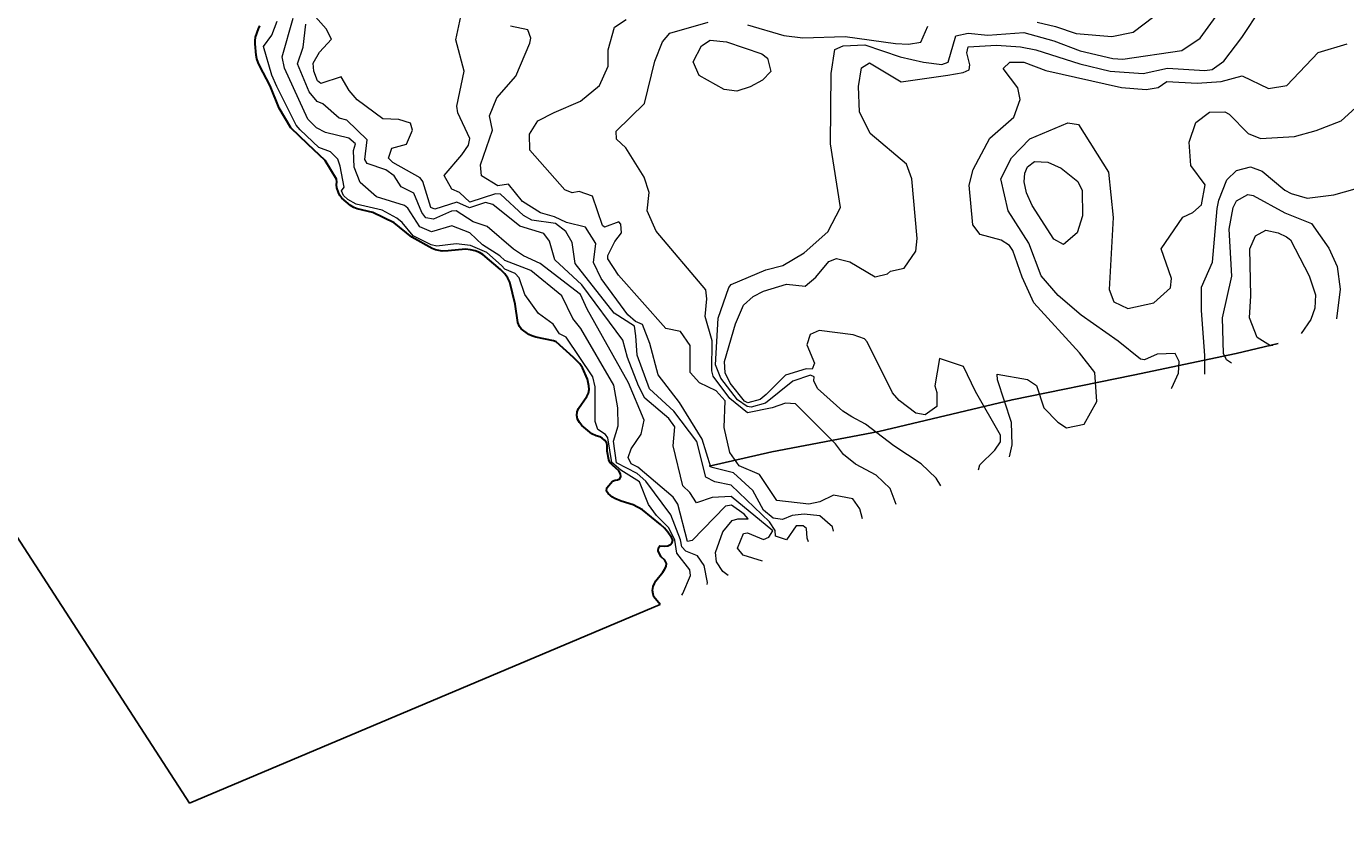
# Model space of a CAD drawing. Header units: metres. Extents: x 0 to 385757, y 0 to 6885278.
# Tile 4 of 108: x 308591 to 308707, y 6883838 to 6883909. Entities that reach past the tile are written whole.
import ezdxf

# ---------------------------------------------------------------- set-up
doc = ezdxf.new("R2010")
doc.units = ezdxf.units.M
for name, color, linetype, lineweight in [('_Hjelpelinjer', 7, 'Continuous', 0), ('K--DI---03001--Kystkontur-VANN', 8, 'Continuous', 30), ('K--DI---Høydekurve-KURVE', 8, 'Continuous', 9), ('K--DI---Høydekurve-TKURVE', 7, 'Continuous', 20)]:
    doc.layers.add(name, color=color, linetype=linetype, lineweight=lineweight)
doc.layers.add('K--DI---09111--KantUtsnitt', color=9, linetype='Continuous')
doc.layers.add('K--DI---Gjerde', color=9, linetype='Continuous')
doc.styles.get("Standard").update_dxf_attribs({"font": 'isocpeur.ttf'})
doc.dimstyles.new('Civil Tools', dxfattribs={"dimtxt": 2.5, "dimasz": 3, "dimexe": 0, "dimexo": 0, "dimgap": 2, "dimtad": 1, "dimdec": 0, "dimzin": 0, "dimdsep": 46, "dimtxsty": 'Standard', "dimblk1": 'OBLIQUE', "dimblk2": 'OBLIQUE', "dimsah": 1, "dimtsz": 1.5, "dimcen": 4, "dimadec": 0, "dimazin": 0, "dimtfac": 1, "dimtdec": 4, "dimtix": 1, "dimtmove": 0, "dimatfit": 3, "dimfxl": 1, "dimtolj": 1, "dimtzin": 0, "dimarcsym": 0})

# ---------------------------------------------------------------- blocks, each defined once
blk = doc.blocks.new('*D137')
at = {"layer": '_Hjelpelinjer', "color": 0, "linetype": 'Continuous', "lineweight": -2, "transparency": 16777216}
for p, q in [((308693.23, 6884473.63), (308693.23, 6884475.46)), ((308693.56, 6884473.03), (308693.23, 6884473.63)), ((308693.56, 6884472.4), (308693.56, 6884473.03))]:
    blk.add_line(p, q, dxfattribs=at)
at = {"layer": 'Defpoints', "color": 0, "linetype": 'Continuous', "transparency": 16777216}
for p in [(308693.23, 6884474.23), (308693.56, 6884472.4), (0, 0)]:
    blk.add_point(p, dxfattribs=at)
at = {"layer": '_Hjelpelinjer', "color": 0, "linetype": 'Continuous', "transparency": 16777216, "insert": (308692.9, 6884474.94), "char_height": 0.25, "attachment_point": 5, "rotation": 90}
blk.add_mtext('\\A1;308694', dxfattribs=at)
blk = doc.blocks.new('_Oblique')
at = {"color": 0, "linetype": 'ByBlock', "lineweight": -2}
blk.add_line((-0.5, -0.5), (0.5, 0.5), dxfattribs=at)
blk = doc.blocks.new('*D139')
at = {"layer": '_Hjelpelinjer', "color": 0, "linetype": 'Continuous', "lineweight": -2, "transparency": 16777216}
for p, q in [((308692.53, 6884448.54), (308693.13, 6884449.54)), ((308693.13, 6884449.54), (308695.18, 6884449.54)), ((308690.48, 6884448.54), (308692.53, 6884448.54))]:
    blk.add_line(p, q, dxfattribs=at)
at = {"layer": 'Defpoints', "color": 0, "linetype": 'Continuous', "transparency": 16777216}
for p in [(308693.73, 6884449.54), (308690.48, 6884448.54), (0, 0)]:
    blk.add_point(p, dxfattribs=at)
at = {"layer": '_Hjelpelinjer', "color": 0, "linetype": 'Continuous', "transparency": 16777216, "insert": (308694.55, 6884449.86), "char_height": 0.25, "attachment_point": 5}
blk.add_mtext('\\A1;6884449', dxfattribs=at)
blk = doc.blocks.new('*D141')
at = {"layer": '_Hjelpelinjer', "color": 0, "linetype": 'Continuous', "lineweight": -2, "transparency": 16777216}
for p, q in [((308672.53, 6884476.78), (308672.53, 6884478.58)), ((308672.25, 6884476.48), (308672.53, 6884476.78)), ((308672.25, 6884475.88), (308672.25, 6884476.48))]:
    blk.add_line(p, q, dxfattribs=at)
at = {"layer": 'Defpoints', "color": 0, "linetype": 'Continuous', "transparency": 16777216}
for p in [(308672.53, 6884477.38), (308672.25, 6884475.88), (0, 0)]:
    blk.add_point(p, dxfattribs=at)
at = {"layer": '_Hjelpelinjer', "color": 0, "linetype": 'Continuous', "transparency": 16777216, "insert": (308672.2, 6884478.08), "char_height": 0.25, "attachment_point": 5, "rotation": 90}
blk.add_mtext('\\A1;308672', dxfattribs=at)

msp = doc.modelspace()

# ---------------------------------------------------------------- linework, layer by layer
at = {"layer": 'K--DI---03001--Kystkontur-VANN', "elevation": 0.61, "flags": 128}
msp.add_lwpolyline([(308646.66, 6883857.67), (308646.12, 6883858.34), (308646.04, 6883858.56), (308646, 6883858.89), (308646.05, 6883859.24), (308646.16, 6883859.52), (308646.29, 6883859.75), (308646.92, 6883860.53), (308647.07, 6883860.76), (308647.19, 6883861.01), (308647.22, 6883861.29), (308647.1, 6883861.57), (308646.76, 6883861.88), (308646.6, 6883862.13), (308646.5, 6883862.4), (308646.52, 6883862.66), (308646.65, 6883862.84), (308647.1, 6883862.82), (308647.35, 6883862.84), (308647.58, 6883862.96), (308647.73, 6883863.14), (308647.8, 6883863.34), (308647.69, 6883863.58), (308647.36, 6883864.07), (308647.07, 6883864.4), (308646.69, 6883864.73), (308645.1, 6883866.03), (308644.28, 6883866.47), (308643.21, 6883866.8), (308642.67, 6883867.03), (308642.45, 6883867.16), (308642.06, 6883867.49), (308641.91, 6883867.69), (308641.95, 6883867.97), (308642.45, 6883868.57), (308642.68, 6883868.66), (308642.9, 6883868.7), (308643.1, 6883868.79), (308643.2, 6883868.99), (308643.15, 6883869.23), (308643.02, 6883869.49), (308642.45, 6883869.98), (308642.26, 6883870.2), (308642.14, 6883870.45), (308641.97, 6883871.23), (308641.98, 6883871.75), (308641.93, 6883871.99), (308641.76, 6883872.2), (308641.55, 6883872.37), (308641.32, 6883872.49), (308641.01, 6883872.58), (308640.63, 6883872.77), (308639.73, 6883873.51), (308639.53, 6883873.77), (308639.37, 6883874.07), (308639.3, 6883874.39), (308639.34, 6883874.71), (308639.46, 6883875), (308640.19, 6883876.06), (308640.32, 6883876.35), (308640.39, 6883876.68), (308640.36, 6883877.01), (308640.24, 6883877.59), (308639.8, 6883878.61), (308639.55, 6883878.97), (308639.01, 6883879.53), (308637.46, 6883880.91), (308637.24, 6883881), (308635.67, 6883881.32), (308635.31, 6883881.43), (308635.05, 6883881.55), (308634.38, 6883882.06), (308634.23, 6883882.25), (308634.09, 6883882.6), (308633.85, 6883884.23), (308633.37, 6883886.17), (308633.19, 6883886.54), (308632.93, 6883886.91), (308632.54, 6883887.31), (308630.98, 6883888.62), (308630.68, 6883888.8), (308630.29, 6883888.97), (308629.89, 6883889.06), (308629.44, 6883889.09), (308627.9, 6883888.96), (308627.37, 6883888.94), (308626.8, 6883889.04), (308626.5, 6883889.15), (308624.69, 6883890.18), (308623.13, 6883891.44), (308621.24, 6883892.36), (308619.86, 6883892.67), (308619.56, 6883892.79), (308619.27, 6883892.97), (308618.51, 6883893.62), (308618.33, 6883893.86), (308618.2, 6883894.11), (308618.06, 6883894.54), (308618.03, 6883894.8), (308618.06, 6883895.05), (308618.03, 6883895.29), (308617.04, 6883896.95), (308615.5, 6883898.39), (308613.98, 6883899.85), (308612.95, 6883901.57), (308612.17, 6883903.56), (308611.23, 6883905.35), (308611.09, 6883905.63), (308610.98, 6883905.95), (308610.92, 6883906.28), (308610.82, 6883907.29), (308610.83, 6883907.53), (308610.87, 6883907.87), (308611.12, 6883908.59), (308611.26, 6883908.87)], dxfattribs=at)
at = {"layer": 'K--DI---09111--KantUtsnitt', "linetype": 'Continuous'}
msp.add_lwpolyline([(308581.39, 6884612.88), (308399.7, 6884483.46), (308367.34, 6884207.19), (308605.03, 6883840.08), (308646.66, 6883857.67)], dxfattribs=at)
at = {"layer": 'K--DI---09111--KantUtsnitt', "linetype": 'Continuous', "elevation": 0.61}
msp.add_lwpolyline([(308646.66, 6883857.67), (308646.12, 6883858.34), (308646.04, 6883858.56), (308646, 6883858.89), (308646.05, 6883859.24), (308646.16, 6883859.52), (308646.29, 6883859.75), (308646.92, 6883860.53), (308647.07, 6883860.76), (308647.19, 6883861.01), (308647.22, 6883861.29), (308647.1, 6883861.57), (308646.76, 6883861.88), (308646.6, 6883862.13), (308646.5, 6883862.4), (308646.52, 6883862.66), (308646.65, 6883862.84), (308647.1, 6883862.82), (308647.35, 6883862.84), (308647.58, 6883862.96), (308647.73, 6883863.14), (308647.8, 6883863.34), (308647.69, 6883863.58), (308647.36, 6883864.07), (308647.07, 6883864.4), (308646.69, 6883864.73), (308645.1, 6883866.03), (308644.28, 6883866.47), (308643.21, 6883866.8), (308642.67, 6883867.03), (308642.45, 6883867.16), (308642.06, 6883867.49), (308641.91, 6883867.69), (308641.95, 6883867.97), (308642.45, 6883868.57), (308642.68, 6883868.66), (308642.9, 6883868.7), (308643.1, 6883868.79), (308643.2, 6883868.99), (308643.15, 6883869.23), (308643.02, 6883869.49), (308642.45, 6883869.98), (308642.26, 6883870.2), (308642.14, 6883870.45), (308641.97, 6883871.23), (308641.98, 6883871.75), (308641.93, 6883871.99), (308641.76, 6883872.2), (308641.55, 6883872.37), (308641.32, 6883872.49), (308641.01, 6883872.58), (308640.63, 6883872.77), (308639.73, 6883873.51), (308639.53, 6883873.77), (308639.37, 6883874.07), (308639.3, 6883874.39), (308639.34, 6883874.71), (308639.46, 6883875), (308640.19, 6883876.06), (308640.32, 6883876.35), (308640.39, 6883876.68), (308640.36, 6883877.01), (308640.24, 6883877.59), (308639.8, 6883878.61), (308639.55, 6883878.97), (308639.01, 6883879.53), (308637.46, 6883880.91), (308637.24, 6883881), (308635.67, 6883881.32), (308635.31, 6883881.43), (308635.05, 6883881.55), (308634.38, 6883882.06), (308634.23, 6883882.25), (308634.09, 6883882.6), (308633.85, 6883884.23), (308633.37, 6883886.17), (308633.19, 6883886.54), (308632.93, 6883886.91), (308632.54, 6883887.31), (308630.98, 6883888.62), (308630.68, 6883888.8), (308630.29, 6883888.97), (308629.89, 6883889.06), (308629.44, 6883889.09), (308627.9, 6883888.96), (308627.37, 6883888.94), (308626.8, 6883889.04), (308626.5, 6883889.15), (308624.69, 6883890.18), (308623.13, 6883891.44), (308621.24, 6883892.36), (308619.86, 6883892.67), (308619.56, 6883892.79), (308619.27, 6883892.97), (308618.51, 6883893.62), (308618.33, 6883893.86), (308618.2, 6883894.11), (308618.06, 6883894.54), (308618.03, 6883894.8), (308618.06, 6883895.05), (308618.03, 6883895.29), (308617.04, 6883896.95), (308615.5, 6883898.39), (308613.98, 6883899.85), (308612.95, 6883901.57), (308612.17, 6883903.56), (308611.23, 6883905.35), (308611.09, 6883905.63), (308610.98, 6883905.95), (308610.92, 6883906.28), (308610.82, 6883907.29), (308610.83, 6883907.53), (308610.87, 6883907.87), (308611.12, 6883908.59), (308611.26, 6883908.87)], dxfattribs=at)
at = {"layer": 'K--DI---Gjerde', "linetype": 'Continuous'}
msp.add_polyline3d([(308651, 6883869.89, 8.58), (308656.56, 6883871.16, 9.8), (308666.02, 6883872.98, 11.45), (308677.82, 6883875.78, 13.4), (308688.52, 6883877.96, 13.66), (308697.65, 6883879.88, 16.27), (308701.36, 6883880.77, 17.07)], dxfattribs=at)
at = {"layer": 'K--DI---Høydekurve-KURVE', "flags": 128}
for points, elevation in [([(308655.72, 6883861.49), (308654.01, 6883862.02), (308653.52, 6883862.63), (308654.04, 6883863.93), (308654.41, 6883864), (308655.82, 6883863.4), (308656.28, 6883863.63), (308656.63, 6883864.17), (308652.97, 6883867.23), (308651.26, 6883867.13), (308649.88, 6883866.64), (308649.29, 6883867.58), (308648.68, 6883868.17), (308647.81, 6883871.7), (308647.98, 6883873.38), (308647.43, 6883874.11), (308645.31, 6883875.91), (308644.75, 6883877), (308643.78, 6883879.53), (308643.37, 6883881.05), (308639.75, 6883885.94), (308637.35, 6883888.15), (308636.87, 6883889.8), (308636.37, 6883890.5), (308634.25, 6883891.13), (308631.85, 6883893.07), (308631.22, 6883893.22), (308629.81, 6883892.76), (308628.68, 6883893.26), (308626.73, 6883892.64), (308626.39, 6883892.79), (308625.68, 6883895.09), (308625.43, 6883895.41), (308623.01, 6883896.77), (308622.62, 6883897.15), (308622.92, 6883898.05), (308624.23, 6883898.4), (308624.76, 6883899.65), (308624.59, 6883900.26), (308623.54, 6883900.58), (308622.14, 6883900.65), (308619.87, 6883902.32), (308619.14, 6883903.15), (308618.45, 6883904.35), (308616.63, 6883903.76), (308616.36, 6883904), (308616.03, 6883904.86), (308615.98, 6883905.56), (308616.52, 6883906.55), (308617.59, 6883907.69), (308617.11, 6883908.6), (308615.27, 6883910.7)], 4), ([(308648.59, 6883858.48), (308648.68, 6883858.63), (308649.36, 6883860.22), (308649.31, 6883860.73), (308648.16, 6883862.21), (308647.96, 6883863.35), (308647.43, 6883864.44), (308646.35, 6883865.54), (308645.64, 6883866.52), (308644.85, 6883868.51), (308643.2, 6883869.55), (308642.41, 6883870.22), (308642.03, 6883872.42), (308641.83, 6883872.71), (308641.15, 6883873.14), (308640.91, 6883873.84), (308640.93, 6883876.91), (308640.7, 6883877.8), (308638.35, 6883881.32), (308637.75, 6883881.6), (308637.2, 6883882.46), (308635.91, 6883883.42), (308634.69, 6883885.09), (308634.19, 6883886.58), (308633.83, 6883886.96), (308632.93, 6883887.32), (308632.64, 6883887.65), (308631.34, 6883888.82), (308629.88, 6883889.42), (308628.63, 6883889.57), (308626.91, 6883889.36), (308626.42, 6883889.48), (308624.82, 6883890.29), (308623.83, 6883891.47), (308623.37, 6883891.84), (308622.06, 6883892.55), (308619.77, 6883893.1), (308619.04, 6883893.49), (308618.65, 6883893.84), (308618.48, 6883894.26), (308618.7, 6883894.6), (308618.36, 6883896.44), (308618.16, 6883897.06), (308617.5, 6883897.72), (308616.47, 6883898.09), (308614.81, 6883899.66), (308614.45, 6883900.08), (308612.74, 6883903.49), (308612.32, 6883904.51), (308611.56, 6883907.04), (308612.3, 6883908.04), (308612.79, 6883909.29)], 1), ([(308650.84, 6883859.43), (308650.87, 6883859.59), (308650.56, 6883861.1), (308649.98, 6883861.97), (308648.94, 6883862.37), (308648.58, 6883862.75), (308648.48, 6883863.38), (308647.63, 6883865.6), (308645.39, 6883868.56), (308644.64, 6883869.25), (308642.8, 6883870.19), (308642.54, 6883872.12), (308642.97, 6883873.47), (308642.94, 6883875.05), (308642.58, 6883877.08), (308639.65, 6883882.09), (308638.94, 6883882.98), (308637.97, 6883884.96), (308635.24, 6883887.23), (308632.94, 6883888.1), (308632.49, 6883888.52), (308630.94, 6883889.49), (308629.83, 6883890.56), (308628.25, 6883891.16), (308626.44, 6883890.65), (308625.39, 6883891.08), (308624.34, 6883892.72), (308624.06, 6883892.96), (308621.58, 6883893.74), (308620.13, 6883894.99), (308619.58, 6883896.36), (308619.53, 6883897.85), (308619.7, 6883898.42), (308619.12, 6883898.93), (308617.06, 6883899.43), (308616.25, 6883899.84), (308615.49, 6883900.6), (308613.44, 6883905.12), (308613.22, 6883906.14), (308614.19, 6883909.56)], 2), ([(308652.68, 6883860.21), (308652.22, 6883860.57), (308651.65, 6883861.43), (308651.57, 6883862.25), (308652.23, 6883864.08), (308653.04, 6883865.09), (308653.54, 6883865.25), (308654.47, 6883865.23), (308654.12, 6883865.66), (308652.99, 6883866.44), (308652.45, 6883866.37), (308649.5, 6883863.31), (308649.09, 6883863.22), (308648.23, 6883866.55), (308647.83, 6883867.17), (308644.69, 6883869.81), (308644.11, 6883870.12), (308643.84, 6883870.67), (308644.11, 6883871.43), (308644.98, 6883872.74), (308645.27, 6883873.98), (308643.86, 6883877.28), (308640.21, 6883883.8), (308639.62, 6883885.08), (308636.05, 6883887.85), (308634.59, 6883888.51), (308633.69, 6883889.09), (308631.35, 6883891.1), (308630.12, 6883891.52), (308628.62, 6883892.5), (308628.22, 6883892.46), (308626.6, 6883891.75), (308625.93, 6883891.89), (308625.58, 6883892.35), (308624.87, 6883894.06), (308623.76, 6883894.62), (308623.12, 6883895.58), (308622.4, 6883896.14), (308620.74, 6883896.7), (308620.55, 6883897.03), (308620.75, 6883898.77), (308618.94, 6883900.51), (308618.28, 6883900.69), (308616.83, 6883901.96), (308616.33, 6883902.17), (308615.61, 6883903.03), (308614.59, 6883905.5), (308615.09, 6883906.98), (308615.31, 6883909.03)], 3), ([(308662.02, 6883864.15), (308661.91, 6883864.54), (308660.79, 6883865.51), (308659.42, 6883865.66), (308658.36, 6883865.52), (308657.49, 6883865.19), (308656.67, 6883865.29), (308655.81, 6883866.01), (308654.88, 6883867.75), (308653.16, 6883869.32), (308651.17, 6883869.81), (308650.39, 6883872.28), (308648.38, 6883875.53), (308646.49, 6883877.97), (308645.75, 6883880.76), (308645.11, 6883882.45), (308644.49, 6883882.71), (308643.8, 6883883.28), (308641.45, 6883886.51), (308640.77, 6883887.91), (308640.97, 6883889.6), (308640.06, 6883891.06), (308638.39, 6883891.45), (308637.33, 6883891.98), (308636.07, 6883892.33), (308634.5, 6883893.33), (308633.25, 6883894.87), (308632.31, 6883894.71), (308630.85, 6883895.59), (308630.76, 6883896.58), (308631.83, 6883899.64), (308631.58, 6883900.9), (308632.21, 6883902.51), (308633.9, 6883904.42), (308635.14, 6883907.33), (308635.22, 6883907.79), (308634.96, 6883908.51), (308633.42, 6883908.85)], 6), ([(308664.57, 6883865.23), (308664.33, 6883866.13), (308663.73, 6883867.01), (308662.02, 6883867.34), (308660.8, 6883866.73), (308659.83, 6883866.55), (308657.01, 6883866.86), (308655.47, 6883869.15), (308653.67, 6883869.93), (308652.84, 6883871.12), (308652.34, 6883873.32), (308652.42, 6883875.67), (308651.62, 6883876.56), (308650.16, 6883877.28), (308649.32, 6883878.19), (308649.33, 6883880.57), (308648.48, 6883881.82), (308647.18, 6883882.07), (308642.99, 6883886.81), (308642.03, 6883888.24), (308642.03, 6883888.53), (308642.66, 6883889.79), (308643.24, 6883890.54), (308643.19, 6883891.32), (308643.01, 6883891.53), (308641.75, 6883891.06), (308641.57, 6883891.19), (308640.69, 6883893.8), (308639.5, 6883894.22), (308638.89, 6883894.08), (308638.25, 6883894.35), (308635.14, 6883897.87), (308635.12, 6883899.28), (308635.84, 6883900.46), (308637.28, 6883901.2), (308639.61, 6883902.21), (308641.31, 6883903.6), (308642.08, 6883905.29), (308642.06, 6883906.76), (308642.64, 6883908.75), (308643.65, 6883909.44)], 7), ([(308667.57, 6883866.5), (308667.03, 6883867.91), (308665.79, 6883869.11), (308663.96, 6883870.07), (308662.91, 6883870.92), (308662.19, 6883871.89), (308658.64, 6883875.43), (308657.76, 6883875.48), (308656.58, 6883875.06), (308654.41, 6883874.63), (308652.83, 6883875.9), (308651.36, 6883877.87), (308651.23, 6883878.35), (308651.26, 6883880.98), (308650.66, 6883883.15), (308650.81, 6883884.72), (308650.7, 6883885.51), (308646.33, 6883890.71), (308645.51, 6883892.51), (308645.7, 6883894.13), (308645.27, 6883895.48), (308643.62, 6883898.06), (308642.8, 6883898.83), (308642.78, 6883899.56), (308645.28, 6883901.99), (308646.19, 6883905.75), (308646.89, 6883907.44), (308647.52, 6883908.23), (308650.92, 6883909.2)], 8), ([(308671.51, 6883868.16), (308671.11, 6883868.84), (308669.77, 6883870.11), (308667.34, 6883871.7), (308664.84, 6883873.62), (308663.62, 6883874.26), (308662.85, 6883874.76), (308660.61, 6883876.77), (308660.26, 6883877.46), (308660.31, 6883877.8), (308659.99, 6883877.95), (308658.41, 6883877.41), (308655.98, 6883875.48), (308654.73, 6883875.12), (308654.37, 6883875.18), (308653.51, 6883875.78), (308652.05, 6883877.68), (308651.57, 6883878.86), (308651.81, 6883883.01), (308652.76, 6883885.72), (308652.97, 6883885.97), (308656.03, 6883887.28), (308657.54, 6883887.66), (308659.43, 6883888.77), (308661.52, 6883890.63), (308662.62, 6883892.8), (308661.75, 6883898.42), (308661.8, 6883904.65), (308662.12, 6883906.77), (308662.88, 6883907.09), (308664.79, 6883907.18), (308667.91, 6883906.13), (308669.99, 6883905.65), (308671.61, 6883905.46), (308672.15, 6883905.64), (308672.84, 6883907.99), (308673.94, 6883908.21), (308675.68, 6883908.04), (308678.85, 6883908.27), (308681.51, 6883907.54), (308683.83, 6883906.66), (308686.72, 6883905.98), (308687.62, 6883905.92), (308692.83, 6883906.7), (308694.47, 6883907.78), (308695.88, 6883909.72)], 9), ([(308654.41, 6883908.95), (308657.62, 6883908.01), (308659.3, 6883907.82), (308663.03, 6883907.94), (308667.49, 6883907.31), (308668.66, 6883907.25), (308669.73, 6883907.42), (308670.37, 6883908.84)], 8), ([(308680.02, 6883909.2), (308681.66, 6883908.82), (308683.5, 6883908.18), (308686.63, 6883907.92), (308688.52, 6883908.31), (308690.35, 6883909.7)], 8), ([(308651.11, 6883907.61), (308652.55, 6883907.44), (308655.68, 6883906.4), (308656.16, 6883906), (308656.48, 6883904.84), (308655.74, 6883904.07), (308654.63, 6883903.48), (308653.46, 6883903.09), (308652.33, 6883903.24), (308650.12, 6883904.48), (308649.58, 6883905.68), (308650.32, 6883907.09), (308651.11, 6883907.61)], 9), ([(308677.58, 6883870.72), (308677.83, 6883871.79), (308677.75, 6883873.75), (308676.51, 6883877.54), (308676.5, 6883878.03), (308679.19, 6883877.58), (308679.98, 6883877.04), (308680.61, 6883875.07), (308681.87, 6883873.78), (308682.62, 6883873.3), (308684.2, 6883873.63), (308685.31, 6883875.61), (308685.13, 6883878.18), (308683.79, 6883879.92), (308679.74, 6883884.36), (308678.7, 6883886.64), (308677.88, 6883888.98), (308677.59, 6883889.44), (308676.84, 6883889.9), (308674.99, 6883890.41), (308674.34, 6883891.25), (308674.03, 6883894.76), (308674.36, 6883896.16), (308675.85, 6883898.93), (308677.97, 6883900.8), (308678.53, 6883902.36), (308678.32, 6883903.39), (308677.02, 6883905.1), (308677.62, 6883905.66), (308678.86, 6883905.65), (308680.8, 6883904.91), (308687.5, 6883903.42), (308689.67, 6883903.24), (308690.74, 6883903.42), (308691.52, 6883903.94), (308694.2, 6883903.81), (308696.31, 6883903.93), (308698.17, 6883904.44), (308700.52, 6883903.33), (308702.13, 6883903.59), (308704.89, 6883906.52), (308707.46, 6883907.27)], 11), ([(308691.9, 6883876.77), (308691.96, 6883876.83), (308692.55, 6883878.13), (308692.61, 6883879.17), (308692.25, 6883879.87), (308690.65, 6883879.8), (308689.52, 6883879.3), (308689.19, 6883879.38), (308687.21, 6883880.97), (308683.92, 6883883.25), (308681.89, 6883885.01), (308680.4, 6883886.74), (308679.3, 6883889.64), (308677.48, 6883892.49), (308676.81, 6883895.33), (308677.75, 6883897.19), (308679.38, 6883898.86), (308682.74, 6883900.28), (308683.68, 6883900.15), (308686.35, 6883895.92), (308686.75, 6883891.91), (308686.4, 6883885.53), (308686.83, 6883884.43), (308688.07, 6883883.84), (308690.35, 6883884.35), (308691.84, 6883885.67), (308691.91, 6883886.52), (308691.02, 6883889.14), (308692.92, 6883891.94), (308693.81, 6883892.36), (308694.59, 6883893.03), (308694.89, 6883894.79), (308693.63, 6883896.52), (308693.49, 6883898.56), (308694.07, 6883900.31), (308695.29, 6883901.24), (308696.64, 6883901.27), (308697.02, 6883901.04), (308698.7, 6883899.35), (308699.79, 6883898.91), (308702.82, 6883899.09), (308704.71, 6883899.61), (308706.94, 6883900.46), (308708.84, 6883902.2)], 12), ([(308678.93, 6883895.82), (308679.19, 6883896.4), (308679.81, 6883896.86), (308680.99, 6883896.81), (308682.17, 6883896.28), (308683.64, 6883895.08), (308684.01, 6883894.3), (308684.06, 6883892.04), (308683.58, 6883890.55), (308682.35, 6883889.52), (308681.52, 6883889.98), (308679.59, 6883892.98), (308679.1, 6883894.1), (308678.89, 6883895.06), (308678.93, 6883895.82)], 13), ([(308694.87, 6883878.03), (308694.87, 6883879.69), (308694.58, 6883883.69), (308694.59, 6883885.75), (308695.55, 6883887.96), (308695.96, 6883892.71), (308696.1, 6883893.44), (308696.82, 6883895.24), (308697.67, 6883896.07), (308698.91, 6883896.4), (308699.95, 6883896.01), (308701.95, 6883894.33), (308702.51, 6883894.02), (308703.94, 6883893.61), (308706.28, 6883893.92), (308708.18, 6883894.45)], 13), ([(308697.23, 6883879.02), (308696.78, 6883879.31), (308696.51, 6883879.87), (308696.43, 6883883.03), (308697.27, 6883886.72), (308697.02, 6883890.86), (308697.37, 6883892.8), (308697.66, 6883893.38), (308698.67, 6883893.93), (308699.15, 6883893.84), (308701.94, 6883892.31), (308704.32, 6883891.38), (308705.84, 6883889.19), (308706.57, 6883887.58), (308706.85, 6883885.57), (308706.51, 6883882.94)], 14)]:
    msp.add_lwpolyline(points, dxfattribs=dict(at, elevation=elevation))
at = {"layer": 'K--DI---Høydekurve-TKURVE', "flags": 128}
for points, elevation in [([(308674.83, 6883869.57), (308674.97, 6883870.03), (308676.28, 6883871.32), (308676.79, 6883872.05), (308676.78, 6883872.63), (308674.58, 6883876.51), (308673.53, 6883878.73), (308671.4, 6883879.44), (308670.99, 6883877.02), (308671.17, 6883876.42), (308671.17, 6883875.18), (308670.12, 6883874.44), (308669.29, 6883874.6), (308667.82, 6883875.71), (308667.23, 6883876.4), (308664.99, 6883880.89), (308664.74, 6883881.17), (308663.74, 6883881.52), (308660.73, 6883881.91), (308659.95, 6883881.54), (308659.65, 6883880.65), (308660.34, 6883879.01), (308660.12, 6883878.47), (308659.59, 6883878.5), (308657.75, 6883877.95), (308656.05, 6883876.24), (308655.53, 6883875.8), (308654.42, 6883875.51), (308654.13, 6883875.66), (308652.86, 6883877.26), (308652.41, 6883878.16), (308652.38, 6883879.15), (308653.35, 6883882.49), (308654.05, 6883884.16), (308654.89, 6883884.92), (308655.82, 6883885.38), (308657.86, 6883886.02), (308659.51, 6883885.82), (308660.44, 6883886.62), (308661.6, 6883888.01), (308662.29, 6883888.29), (308663.46, 6883887.99), (308665.71, 6883886.66), (308666.79, 6883886.93), (308667.07, 6883887.17), (308668.27, 6883887.42), (308669.3, 6883888.94), (308669.41, 6883890.05), (308668.95, 6883895.33), (308668.46, 6883896.64), (308665.26, 6883899.35), (308664.32, 6883901.26), (308664.22, 6883903.51), (308664.5, 6883905.14), (308665.21, 6883905.59), (308667.99, 6883903.9), (308672.13, 6883904.5), (308673.49, 6883904.75), (308674.02, 6883904.99), (308674.07, 6883905.42), (308673.81, 6883906.49), (308673.92, 6883907), (308676.45, 6883907.15), (308678.57, 6883907.02), (308679.91, 6883906.76), (308683.82, 6883905.5), (308686.5, 6883904.87), (308689.41, 6883904.64), (308691.58, 6883905.11), (308694.88, 6883904.92), (308695.52, 6883905.02), (308696.55, 6883905.74), (308698.15, 6883907.83), (308699.82, 6883910.36)], 10), ([(308659.79, 6883863.21), (308659.69, 6883863.53), (308659.61, 6883864.37), (308659.34, 6883864.63), (308658.7, 6883864.61), (308657.86, 6883863.37), (308656.88, 6883863.7), (308656.86, 6883864.2), (308656.36, 6883864.96), (308652.95, 6883868.22), (308651.52, 6883868.52), (308650.72, 6883868.93), (308649.92, 6883872.07), (308647.87, 6883874.76), (308645.72, 6883876.73), (308644.63, 6883879.71), (308644.52, 6883881.42), (308644.4, 6883882.3), (308642.59, 6883883.43), (308639.16, 6883887.85), (308638.89, 6883889.69), (308638.31, 6883890.66), (308637.41, 6883891.37), (308635.31, 6883891.68), (308634.57, 6883892.08), (308632.54, 6883893.96), (308632.09, 6883893.99), (308629.84, 6883893.26), (308628.91, 6883894.13), (308628.23, 6883894.42), (308627.56, 6883895.63), (308629.13, 6883897.45), (308629.72, 6883898.32), (308629.82, 6883898.89), (308628.77, 6883901.17), (308628.68, 6883901.76), (308629.33, 6883904.87), (308628.6, 6883907.63), (308629.04, 6883909.7)], 5), ([(308700.9, 6883880.57), (308700.67, 6883880.54), (308699.51, 6883881.28), (308698.81, 6883883.02), (308698.93, 6883884.97), (308698.84, 6883889.14), (308699.37, 6883890.29), (308700.27, 6883890.78), (308701.35, 6883890.55), (308702.1, 6883890.2)], 15), ([(308702.1, 6883890.2), (308702.44, 6883889.94), (308704.1, 6883886.73), (308704.67, 6883885.06), (308704.6, 6883883.89), (308704.24, 6883882.88), (308703.39, 6883881.63)], 15)]:
    msp.add_lwpolyline(points, dxfattribs=dict(at, elevation=elevation))

# ---------------------------------------------------------------- dimensions: what is measured, and where the dimension line sits
at = {"layer": '_Hjelpelinjer', "linetype": 'Continuous'}
for feature_location, offset, dtype, picture, middle in [((308672.2466, 6884475.8752), (0.2804, 1.5012), 1, '*D141', (308672.2019, 6884478.0765)), ((308693.5633, 6884472.4034), (-0.336, 1.827), 1, '*D137', (308692.9023, 6884474.943)), ((308690.4832, 6884448.5382), (3.242, 0.997), 0, '*D139', (308694.5501, 6884449.8602))]:
    dim = msp.add_ordinate_dim(feature_location=feature_location, offset=offset, dtype=dtype, origin=(0, 0), dimstyle='Civil Tools', override={"dimscale": 0.1}, dxfattribs=at)
    dim.commit()
    dim.dimension.update_dxf_attribs({"geometry": picture, "text_midpoint": middle})

doc.saveas('drawing.dxf')
